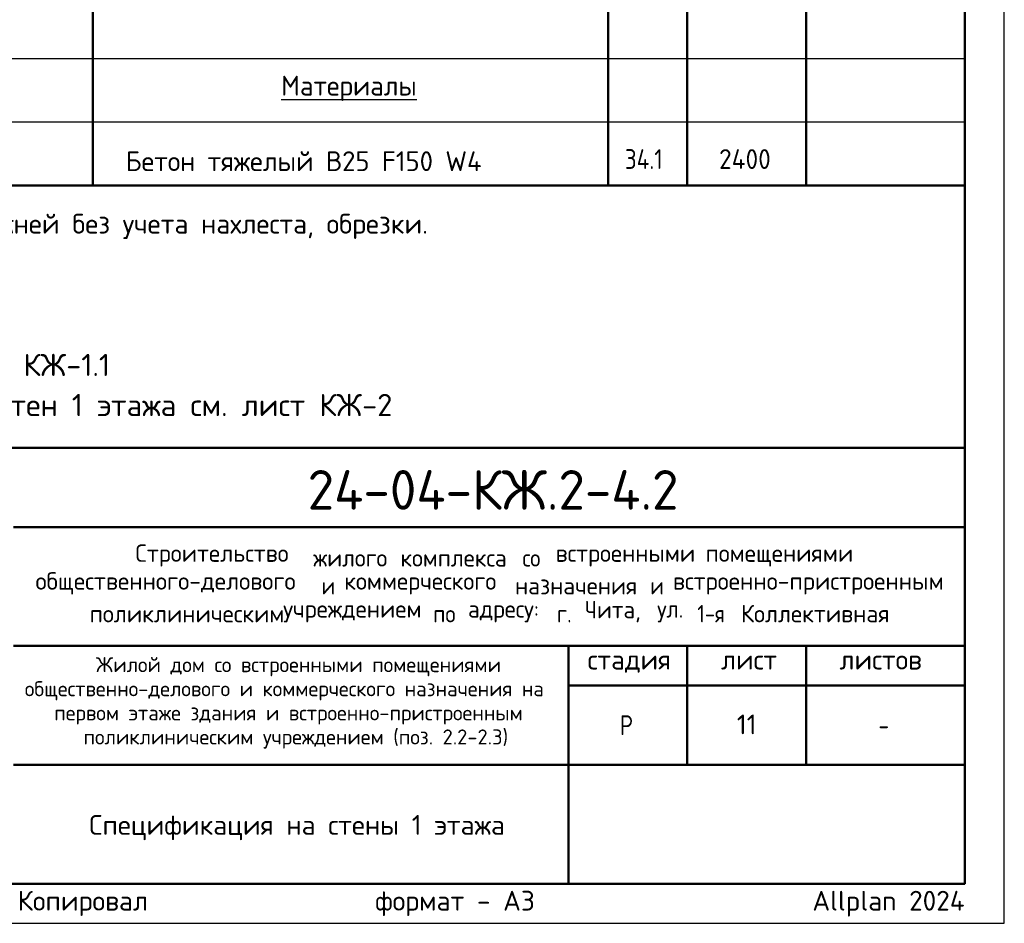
# Model space of a CAD drawing. Header units: millimetres. Extents: x 0 to 50400, y 0 to 35640.
# Tile 7 of 8: x 35493 to 50400, y 0 to 13684. Entities that reach past the tile are written whole.
import ezdxf

# ---------------------------------------------------------------- set-up
doc = ezdxf.new("R2010")
doc.units = ezdxf.units.MM
doc.layers.add('Standard', color=7, linetype='Continuous', lineweight=25)
doc.layers.add('Надписи', color=7, linetype='Continuous', lineweight=25)
doc.styles.add('ISOCPEUR', font='txt')

msp = doc.modelspace()

# ---------------------------------------------------------------- linework, layer by layer
at = {"layer": 'Standard', "color": 7, "linetype": 'Continuous', "lineweight": 50, "transparency": 33554687}
for p, q in [((36600, 31320), (36600, 11172)), ((44400, 31320), (44400, 11172)), ((45600, 31320), (45600, 11172)), ((47400, 31320), (47400, 11172)), ((49800, 31320), (49800, 11172)), ((49800, 11172), (27600, 11172)), ((27600, 7200), (49800, 7200)), ((35400, 6000), (49800, 6000)), ((35400, 4200), (49800, 4200)), ((43800, 2400), (43800, 4200)), ((45600, 2400), (45600, 4200)), ((47400, 2400), (47400, 4200)), ((43800, 3600), (49800, 3600)), ((35400, 2400), (49800, 2400)), ((43800, 600), (43800, 2400)), ((43800, 600), (43800, 2400))]:
    msp.add_line(p, q, dxfattribs=at)
at = {"layer": 'Standard', "color": 7, "linetype": 'Continuous', "lineweight": -3, "transparency": 33554687}
for p, q in [((49800, 13092), (27600, 13092)), ((49800, 12132), (27600, 12132))]:
    msp.add_line(p, q, dxfattribs=at)
at = {"layer": 'Standard', "color": 7, "linetype": 'Continuous', "lineweight": 25, "transparency": 33554687}
for p, q in [((49800, 600), (49800, 7200)), ((27600, 600), (49800, 600)), ((27600, 600), (49800, 600)), ((27600, 600), (49800, 600))]:
    msp.add_line(p, q, dxfattribs=at)
msp.add_lwpolyline([(0, 0), (50400, 0), (50400, 35640), (0, 35640), (0, 0)], close=True, dxfattribs=at)
at = {"layer": 'Standard', "color": 7, "linetype": 'Continuous', "lineweight": 13, "transparency": 33554687}
msp.add_lwpolyline([(50400, 35640), (0, 35640), (0, 0), (50400, 0), (50400, 35640)], dxfattribs=at)
at = {"layer": 'Standard', "color": 7, "linetype": 'Continuous', "lineweight": 50, "transparency": 33554687}
msp.add_lwpolyline([(2400, 35040), (49800, 35040), (49800, 600), (2400, 600), (2400, 35040)], close=True, dxfattribs=at)
at = {"layer": 'Standard', "color": 7, "linetype": 'Continuous', "lineweight": 25, "transparency": 33554687}
msp.add_lwpolyline([(49800, 7200), (27600, 7200), (27600, 600), (49800, 600), (49800, 7200)], dxfattribs=at)

# ---------------------------------------------------------------- texts
at = {"layer": 'Standard', "color": 7, "linetype": 'Continuous', "lineweight": 25, "transparency": 33554687, "style": 'ISOCPEUR'}
for s, insert, char_height, width, attachment_point in [('\\W0.97;{\\LМатериалы}', (39450, 12453), 300, 2244.64, 7), ('\\W0.98;Бетон тяжелый В25 F150 W4', (37097, 11391), 300, 5634.09, 7), ('\\W0.85;34.1', (44655, 11423), 300, 817.32, 7), ('\\W0.93;2400', (46082, 11423), 300, 1009.62, 7), ('\\W1.00;* - в спецификации дана длина стержней без учета нахлеста, обрезки.', (27736, 10362), 300, 14167.2, 7), ('\\W0.98;Строительство ', (37245, 5402), 264, 2820.83, 7), ('\\W0.96;жилого ', (39937, 5402), 264, 1446.12, 7), ('\\W0.97;комплекса ', (41257, 5402), 264, 1975.29, 7), ('\\W0.90;со ', (43105, 5402), 264, 620.97, 7), ('\\W0.98;встроенными ', (43607, 5402), 264, 2398.16, 7), ('\\W0.98;помещениями', (45877, 5402), 264, 2292.21, 7), ('\\W0.99;общественного-делового ', (35733, 4980), 264, 4457.19, 7), ('\\W0.87;и ', (40063, 4980), 264, 457.48, 7), ('\\W0.98;коммерческого ', (40406, 4980), 264, 2714.91, 7), ('\\W0.97;назначения ', (42993, 4980), 264, 2173.24, 7), ('\\W0.87;и ', (45039, 4980), 264, 457.46, 7), ('\\W0.99;встроенно-пристроенным', (45382, 4980), 264, 4298.92, 7), ('\\W0.95;Чита, ', (44049, 4557), 264, 1221.07, 7), ('\\W0.86;1-я ', (45752, 4557), 264, 773.52, 7), ('\\W0.98;Коллективная', (46412, 4557), 264, 2450.61, 7), ('\\W0.98;поликлиническим ', (36552, 4557), 264, 3058.06, 7), ('\\W0.98;учреждением ', (39482, 4557), 264, 2397.9, 7), ('\\W0.91;по ', (41752, 4557), 264, 647.69, 7), ('\\W0.96;адресу: ', (42280, 4557), 264, 1472.67, 7), ('\\W0.89;г. ', (43627, 4557), 264, 539.49, 7), ('\\W0.92;ул. ', (45145, 4557), 264, 728.23, 7), ('\\W0.99;стадия    лист     листов', (44091, 3795), 300, 5247.11, 7), ('\\W0.80;Р', (44580, 2850), 300, 359.84, 7), ('\\W0.78;-', (48495, 2850), 300, 326.39, 7), ('\\A1;{\\fISOCPEUR|i0|b0;\\H300.000000;\\W1.000000;\\C7;Спецификация на стены 1 этажа}\\P', (39693, 1640), 300, 6477.21, 2)]:
    msp.add_mtext(s, dxfattribs=dict(at, insert=insert, char_height=char_height, width=width, attachment_point=attachment_point))
at = {"layer": 'Standard', "color": 7, "linetype": 'Continuous', "lineweight": 13, "transparency": 33554687, "insert": (27600, 8624), "char_height": 336, "width": 13731.48, "attachment_point": 1, "line_spacing_factor": 1.084337}
msp.add_mtext('\\A1;{\\fISOCPEUR|i0|b0;\\H335.999994;\\W1.000000;\\C7;1. Ведомость расхода стали см. лист КЖ-1.1}\\P{\\fISOCPEUR|i0|b0;\\H335.999994;\\W1.000000;\\C7;2. Опалубочный план конструкции стен 1 этажа см. лист КЖ-2}\\P', dxfattribs=at)
at = {"layer": 'Standard', "color": 7, "linetype": 'Continuous', "lineweight": 50, "transparency": 33554687, "insert": (39852, 6262), "char_height": 600, "width": 6110.08, "attachment_point": 7, "style": 'ISOCPEUR'}
msp.add_mtext('\\W0.98;24-04-КЖ.2-4.2', dxfattribs=at)
at = {"layer": 'Standard', "color": 7, "linetype": 'Continuous', "lineweight": 18, "transparency": 33554687, "char_height": 228, "attachment_point": 7, "style": 'ISOCPEUR'}
for s, insert, width in [('\\W0.99;Жилой дом со встроенными помещениями', (36647, 3741), 6015.25), ('\\W0.99;общественно-делового и коммерческого назначения на', (35570, 3376), 8168.16), ('\\W0.99;первом этаже здания и встроенно-пристроенным', (36015, 3011), 7279.77), ('\\W0.99;поликлиническим учреждением (поз. 2.2-2.3)', (36459, 2646), 6390.3)]:
    msp.add_mtext(s, dxfattribs=dict(at, insert=insert, width=width))
at = {"layer": 'Standard', "color": 8, "linetype": 'Continuous', "lineweight": 13, "transparency": 33554687, "insert": (49800, 297), "char_height": 300, "width": 14099.36, "attachment_point": 6, "style": 'ISOCPEUR'}
msp.add_mtext('\\A1;{\\fISOCPEUR|i0|b0;\\H300.000000;\\W1.000000;\\C8;Копировал                  формат - А3                      Allplan 2024}\\P', dxfattribs=at)
at = {"layer": 'Надписи', "color": 7, "linetype": 'Continuous', "lineweight": 13, "transparency": 33554687, "insert": (46500, 3012), "char_height": 300, "width": 393.75, "attachment_point": 5, "style": 'ISOCPEUR'}
msp.add_mtext('\\A1;{\\fISOCPEUR|i0|b0;\\H300.000000;\\W1.000000;\\C7;11}\\P', dxfattribs=at)

doc.saveas('drawing.dxf')
